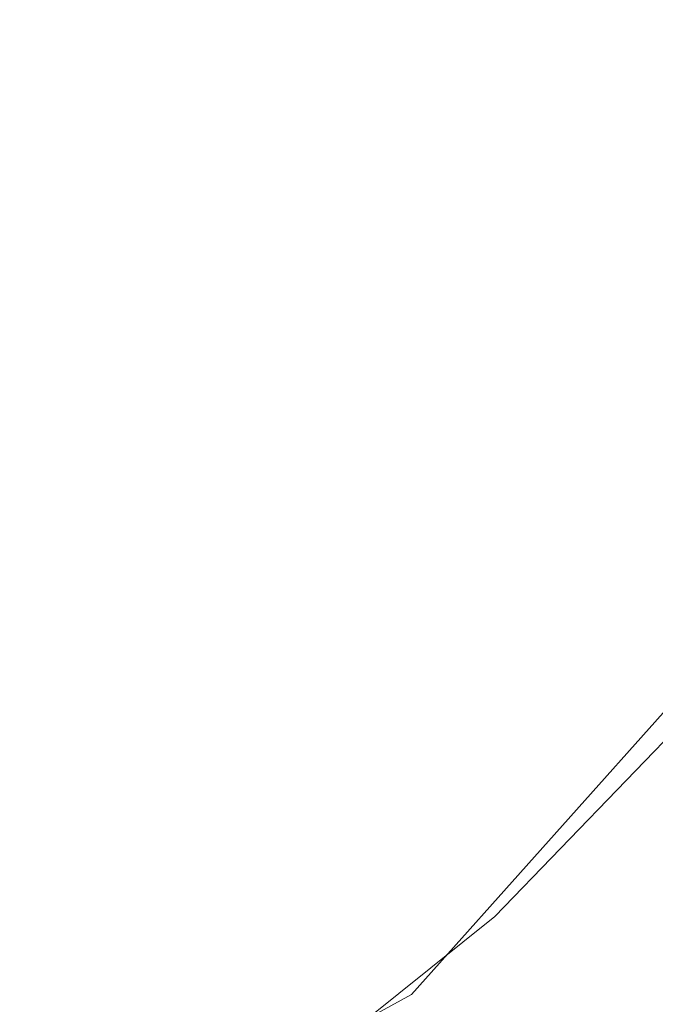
# Model space of a CAD drawing. Header units: millimetres. Extents: x 38389465 to 38395088, y 2473666 to 2480744.
# Tile 101 of 256: x 38390051 to 38390062, y 2479498 to 2479515. Entities that reach past the tile are written whole.
import ezdxf

# ---------------------------------------------------------------- set-up
doc = ezdxf.new("R2010")
doc.units = ezdxf.units.MM
doc.header["$LTSCALE"] = 2
doc.layers.get('0').update_dxf_attribs({"linetype": 'CONTINUOUS', "lineweight": 9})
doc.layers.add('w-绿地面积', color=82, linetype='CONTINUOUS')
for name, color, linetype, lineweight in [('地形图', 251, 'CONTINUOUS', 9), ('屋顶绿化线', 126, 'CONTINUOUS', 9), ('普通绿地填充', 114, 'CONTINUOUS', 9)]:
    doc.layers.add(name, color=color, linetype=linetype, lineweight=lineweight)
doc.linetypes.add('10421', pattern='A,2,[150,AAA.SHX,S=1,R=0,X=0,Y=1],1e-11', length=2.00000000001)

# ---------------------------------------------------------------- blocks, each defined once
blk = doc.blocks.new('D地块地形图')
at = {"layer": '地形图', "linetype": '10421', "flags": 128}
blk.add_lwpolyline([(-265.2959999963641, -256.8270000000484), (-250.8574556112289, -253.1040000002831), (-249.9279999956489, -253.1040000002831), (-248.7621678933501, -253.915724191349), (-247.9820000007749, -254.2510000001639), (-243.1229999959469, -252.3659999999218), (-237.835821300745, -249.8864619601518), (-237.2199999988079, -249.5950000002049), (-236.8859814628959, -249.1379185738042), (-236.5498967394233, -248.5543932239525), (-235.7769999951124, -248.0249999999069), (-231.695999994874, -246.3080000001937), (-222.8849999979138, -242.4259999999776), (-211.6229999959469, -235.5410000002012), (-207.7329999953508, -232.4220000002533), (-204.320000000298, -228.87900000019), (-203.1939999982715, -227.2480000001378), (-201.6579999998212, -226.0120000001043), (-199.5789999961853, -224.0169999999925), (-195.4789999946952, -221.2630000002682), (-187.277999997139, -216.3300000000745), (-178.33599999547, -206.4520000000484), (-167.1049999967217, -196.1589999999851), (-150.9419999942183, -182.941000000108), (-149.4289999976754, -182.4010000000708), (-148.3349999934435, -181.3319999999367), (-147.5889999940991, -179.4660000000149), (-145.1030000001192, -177.9550000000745), (-140.8149999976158, -175.0860000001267), (-138.1459999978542, -175.035000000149), (-130.4116898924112, -171.4819999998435), (-124.2823698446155, -170.5263867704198), (-123.4379999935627, -170.7770000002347), (-123.1984244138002, -170.9636807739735), (-122.7679999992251, -171.0840000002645), (-122.3627621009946, -171.0076474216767), (-121.9369999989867, -170.7299999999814), (-121.4230000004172, -170.070000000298), (-117.4269999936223, -168.3730000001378), (-117.082999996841, -167.9120000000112), (-115.445000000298, -165.1340000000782), (-115.2070075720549, -163.8465977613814), (-114.8999999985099, -160.3950000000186), (-116.2089999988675, -155.1419999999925), (-119.7559999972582, -142.1820000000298), (-130.5579999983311, -103.6129999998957), (-136.0799999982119, -89.38500000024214), (-142.0969999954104, -77.56900000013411), (-144.8691669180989, -74.64235564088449), (-147.1059999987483, -72.69400000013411), (-150.2459999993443, -71.95600000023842), (-154.6659999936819, -73.63500000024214), (-162.7119999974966, -78.18900000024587), (-168.5810000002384, -83.875), (-170.7886217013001, -85.3785972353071), (-171.6379999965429, -86.26699999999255), (-172.3129999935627, -87.9020000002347), (-177.5619999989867, -96.32299999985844), (-178.929999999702, -98.6710000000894), (-179.8269999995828, -102.6779999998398), (-180.6469999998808, -111.9470000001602), (-183.070999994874, -120.9849999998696), (-189.1469999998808, -132.4520000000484), (-195.2199999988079, -139.3470000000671), (-200.125, -145.3969999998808), (-207.7665329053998, -153.2828674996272), (-212.1180000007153, -156.9089999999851), (-219.8889999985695, -163.535000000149), (-236.7139999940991, -178.7170000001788), (-242.1469999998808, -182.3840000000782), (-249.0349999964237, -184.1000000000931), (-255.9639999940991, -185.9750000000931), (-278.9189999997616, -195.9300000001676), (-315.8539999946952, -215.2439999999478), (-318.7039864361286, -217.4922255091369), (-321.9329999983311, -224.7949999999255), (-323.500999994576, -229.4590000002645), (-325.643484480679, -233.8648189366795), (-326.2129999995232, -237.0109999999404), (-323.2719999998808, -249.4989999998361), (-318.140999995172, -269.2779999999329), (-316.9223045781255, -272.5775109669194), (-314.7519999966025, -274.2000000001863), (-310.570000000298, -273.7179999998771), (-296.8319999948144, -269.9350000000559), (-295.0909999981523, -268.6350000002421), (-292.1659999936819, -266.8489999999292), (-288.0989999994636, -264.9969999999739), (-274.2269999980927, -259.5509999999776), (-265.2959999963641, -256.8270000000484)], close=True, dxfattribs=at)
blk = doc.blocks.new('地形图')
at = {"layer": '地形图', "color": 251, "linetype": '10421', "flags": 128}
blk.add_lwpolyline([(38390034.78284223, 2479485.576115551), (38390036.71424381, 2479486.235047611), (38390057.60662951, 2479497.697929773), (38390064.7369317, 2479505.68196046), (38390076.70828387, 2479513.869116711), (38390092.51584633, 2479528.642142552), (38390116.1287149, 2479549.460358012), (38390123.1400065, 2479555.270891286), (38390135.69288038, 2479560.489053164), (38390142.98789912, 2479561.082236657), (38390148.49546373, 2479563.366145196), (38390150.4465761, 2479564.483033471), (38390151.61729074, 2479567.748396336), (38390151.31601568, 2479570.96206159), (38390148.67758162, 2479581.021931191), (38390141.82805917, 2479610.719907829), (38390133.58809808, 2479634.935958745), (38390124.29777575, 2479654.205619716), (38390121.3301786, 2479657.699821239), (38390119.13968083, 2479659.12438636), (38390115.5317224, 2479659.158680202), (38390108.76136763, 2479657.017391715), (38390098.65868466, 2479647.805377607), (38390093.21845897, 2479640.399894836), (38390088.14107749, 2479631.604679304), (38390086.73890845, 2479621.516058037), (38390084.65949571, 2479609.191905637), (38390076.49800531, 2479595.576091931), (38390059.46648621, 2479576.325310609), (38390033.17987016, 2479555.501206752), (38390024.76159598, 2479550.196721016), (38390014.08799855, 2479547.265253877), (38389989.63169078, 2479535.168015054), (38389951.86838567, 2479515.69750476), (38389947.82298516, 2479512.294214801), (38389943.82607754, 2479507.042605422), (38389942.09111167, 2479503.21781197), (38389944.59753773, 2479485.57611555)], dxfattribs=at)
blk = doc.blocks.new('dfgdfgdgfdfg')
at = {"layer": '屋顶绿化线'}
h = blk.add_hatch(dxfattribs=at)
h.set_pattern_fill('CROSS', color=256, scale=0.9999999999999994, angle=2.544443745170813e-14, style=0)
h.set_pattern_definition([(2.544443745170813e-14, (-38390155.3861343, -2480142.440636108), (1.587499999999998, 1.5875), [0.7937499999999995, -2.381249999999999]), (90, (-38390154.9892593, -2480142.837511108), (-1.5875, 1.587499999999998), [0.7937499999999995, -2.381249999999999])])
h.paths.add_polyline_path([(-3.15158411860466, -422.8542918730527), (20.37210328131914, -403.9155449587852), (14.3518393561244, -396.4378164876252), (-9.171848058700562, -415.3765634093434)])
h.paths.add_polyline_path([(-212.7994433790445, -350.4094560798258), (-230.6090864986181, -328.2875978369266), (-240.5795014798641, -336.3144792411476), (-222.7698583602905, -358.4363374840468)])
h.paths.add_polyline_path([(-190.0474276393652, -455.8508529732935), (-156.9425204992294, -429.1991152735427), (-171.0522639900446, -411.6729879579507), (-204.1571711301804, -438.3247256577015)])
h.paths.add_polyline_path([(-220.1589111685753, -484.9449705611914), (-266.1162048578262, -521.9439861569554), (-270.3679620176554, -516.6627848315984), (-224.4106684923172, -479.6637690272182)])
h.paths.add_polyline_path([(-264.3648100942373, -493.3430364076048), (-279.3982497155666, -505.4460653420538), (-283.6500068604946, -500.1648640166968), (-268.6165674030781, -488.0618348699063)])
h.paths.add_polyline_path([(-304.5274256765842, -503.5703873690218), (-350.4847193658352, -540.5694029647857), (-354.7364765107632, -535.2882016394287), (-308.779182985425, -498.2891858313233)])
h.paths.add_polyline_path([(-348.7333245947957, -511.9684532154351), (-363.7667642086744, -524.0714821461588), (-368.0185213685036, -518.7902808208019), (-352.985081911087, -506.6872516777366)])
h.paths.add_polyline_path([(-282.5944302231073, -407.3954604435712), (-328.5517269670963, -444.3944722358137), (-324.2999703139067, -449.6756739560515), (-278.3426733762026, -412.6766623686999)])
h.paths.add_polyline_path([(-300.2362432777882, -448.7893662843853), (-315.2696836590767, -460.8923942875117), (-311.0179269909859, -466.1735960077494), (-295.9844864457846, -454.0705682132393)])
h.paths.add_polyline_path([(-33.98668639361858, 93.69020775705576), (-17.08480948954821, 99.8810523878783), (-15.02119461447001, 94.24709342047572), (-31.92307151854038, 88.05624878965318)])
h.paths.add_polyline_path([(-53.10060288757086, 61.55583058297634), (-8.967924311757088, 77.72081378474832), (-11.03153918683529, 83.3547727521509), (-55.16421776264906, 67.18978955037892)])
h.paths.add_polyline_path([(-108.3190346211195, 48.75146188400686), (-122.3397783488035, 37.46347069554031), (-118.5771146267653, 32.78988944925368), (-104.5563708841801, 44.07788063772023)])
h.paths.add_polyline_path([(-70.93024792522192, 48.55491701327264), (-107.5399676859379, 19.08071779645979), (-111.3026314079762, 23.75429904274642), (-74.69291165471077, 53.22849825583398)])
h.paths.add_polyline_path([(-144.653375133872, -377.9672217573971), (-139.2603176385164, -384.6660970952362), (-137.4687579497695, -383.2237677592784), (-128.8147819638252, -393.9731258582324), (-122.2716944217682, -388.705488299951), (-130.925670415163, -377.956130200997), (-98.5997022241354, -351.9314922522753), (-103.992759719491, -345.2326169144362)])
h.paths.add_polyline_path([(-85.36789835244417, -368.3671049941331), (-79.66129099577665, -375.4554498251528), (-104.1199753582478, -395.1463807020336), (-109.8265827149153, -388.0580358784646)])
h.paths.add_polyline_path([(-154.4244434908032, -186.5881166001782), (-177.7144566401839, -205.3387242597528), (-172.0077499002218, -212.426989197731), (-148.7177367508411, -193.6763815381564)])
h.paths.add_polyline_path([(-124.025648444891, -173.7969757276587), (-139.5263595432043, -186.2764771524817), (-145.233067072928, -179.1882112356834), (-129.7323559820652, -166.7087098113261)])
h.paths.add_polyline_path([(-147.8639908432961, -242.4158020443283), (-124.5739777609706, -223.6651944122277), (-130.5942395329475, -216.1874649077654), (-141.3434761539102, -224.8415915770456), (-142.3468527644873, -223.5953037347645), (-154.887629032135, -233.6917847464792)])
h.paths.add_polyline_path([(-115.3826013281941, -216.2652890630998), (-91.85890907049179, -197.3265481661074), (-97.87917109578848, -189.8488181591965), (-121.4028633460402, -208.7875590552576)])
h.paths.add_polyline_path([(-179.1326003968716, -155.8982685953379), (-202.4226135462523, -174.6488762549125), (-208.1293202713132, -167.5606113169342), (-184.8393071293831, -148.810003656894)])
h.paths.add_polyline_path([(-160.147220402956, -128.9305958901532), (-175.6479315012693, -141.4100973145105), (-169.9412239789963, -148.4983632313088), (-154.4405128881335, -136.0188618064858)])
h.paths.add_polyline_path([(-232.273079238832, -137.5717983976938), (-208.9830661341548, -118.8211907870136), (-202.9628045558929, -126.2989204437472), (-213.712041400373, -134.9530468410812), (-212.7086647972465, -136.1993346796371), (-225.2494410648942, -146.2958156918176)])
h.paths.add_polyline_path([(-199.7916897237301, -111.4212854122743), (-176.2679974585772, -92.48254451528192), (-170.2477354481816, -99.9602745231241), (-193.771427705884, -118.8990154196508)])
h.paths.add_polyline_path([(7.123223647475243, -56.52735077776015), (30.41323685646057, -37.77674318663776), (36.11994356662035, -44.86500814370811), (12.82993035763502, -63.61561573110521)])
h.paths.add_polyline_path([(-11.86215643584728, -83.49502342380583), (3.638554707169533, -71.01552204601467), (-2.06815280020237, -63.92725611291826), (-17.56886392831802, -76.40675749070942)])
h.paths.add_polyline_path([(27.78231283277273, -101.0043340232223), (4.258620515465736, -119.9430748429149), (-1.76164148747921, -112.4653448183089), (21.76205083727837, -93.52660399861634)])
h.paths.add_polyline_path([(-17.58493316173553, -25.83750269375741), (5.705080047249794, -7.086895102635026), (-0.001626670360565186, 0.001369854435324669), (-23.29163987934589, -18.74923773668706)])
h.paths.add_polyline_path([(-47.9837282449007, -38.62864347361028), (-32.48301710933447, -26.14914209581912), (-26.77630960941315, -33.23740802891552), (-42.27702074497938, -45.71690940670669)])
h.paths.add_polyline_path([(-24.14538563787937, 29.99018277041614), (-47.43539878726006, 11.23957520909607), (-41.41513703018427, 3.761845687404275), (-30.66590037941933, 12.41597232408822), (-29.6625237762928, 11.16968447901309), (-17.12174747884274, 21.26616545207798)])
h.paths.add_polyline_path([(-56.62677523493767, 3.839669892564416), (-80.15046755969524, -15.0990709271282), (-74.1302055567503, -22.57680095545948), (-50.6065132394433, -3.638060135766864)])
h.paths.add_polyline_path([(-112.3602623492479, 104.958166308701), (-116.1229271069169, 109.6317467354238), (-120.4070319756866, 106.1826458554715), (-120.0934917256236, 105.7931995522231), (-120.0934916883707, 105.7931995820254), (-119.9680695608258, 105.6374135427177), (-119.5604476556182, 105.131108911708), (-120.6509499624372, 104.2531540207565), (-121.4975340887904, 105.304690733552), (-126.3269005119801, 101.4166038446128), (-126.0133612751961, 101.027158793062), (-126.0133612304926, 101.0271588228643), (-125.8879391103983, 100.8713727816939), (-125.4803171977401, 100.3650681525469), (-126.5708194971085, 99.48711326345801), (-127.4174026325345, 100.5386487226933), (-132.2467690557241, 96.65056183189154), (-131.933230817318, 96.26111803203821), (-131.9332307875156, 96.26111806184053), (-131.8078086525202, 96.10533202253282), (-131.4001867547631, 95.59902739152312), (-132.4906890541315, 94.72107250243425), (-133.3372711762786, 95.77260670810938), (-138.1666375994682, 91.88451981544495), (-137.8531003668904, 91.49507727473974), (-137.8531003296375, 91.49507730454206), (-137.7276782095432, 91.3392912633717), (-137.3200563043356, 90.83298663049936), (-138.4105586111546, 89.9550317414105), (-139.2571397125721, 91.00656469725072), (-144.0865061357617, 87.11847780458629), (-143.7729699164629, 86.72903651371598), (-143.77296987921, 86.7290365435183), (-143.6475477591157, 86.5732505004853), (-143.2399258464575, 86.06694587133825), (-144.3304281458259, 85.18899098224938), (-145.1770082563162, 86.24052268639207), (-150.0063746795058, 82.35243579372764), (-149.6928394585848, 81.96299575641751), (-149.6928394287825, 81.96299578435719), (-149.5674173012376, 81.80720974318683), (-149.1597954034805, 81.30090511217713), (-150.2502977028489, 80.42295022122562), (-151.0968767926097, 81.47448067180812), (-155.3810026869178, 78.02536286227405), (-151.6183379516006, 73.35178243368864)])
h.paths.add_polyline_path([(-152.7964216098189, 95.70454872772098), (-151.7059194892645, 96.58250384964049), (-150.8593013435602, 95.5309248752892), (-146.0299351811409, 99.41901208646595), (-146.3435079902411, 99.80849884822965), (-146.3435080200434, 99.80849881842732), (-146.4689301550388, 99.96428485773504), (-146.8765520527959, 100.4705894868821), (-145.8639428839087, 101.2858334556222), (-148.7799898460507, 104.9078372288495), (-165.9164639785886, 91.11138806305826), (-162.1537992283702, 86.43780762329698), (-157.8696716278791, 89.88692727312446), (-158.1832470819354, 90.27641732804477), (-158.1832471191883, 90.27641729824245), (-158.3086692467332, 90.43220333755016), (-158.7162911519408, 90.93850796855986), (-157.6257890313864, 91.81646308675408), (-156.7791695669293, 90.76488246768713), (-151.94980340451, 94.65296967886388), (-152.2633775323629, 95.04245808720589), (-152.2633775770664, 95.04245805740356), (-152.3887996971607, 95.19824409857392)])
h.paths.add_polyline_path([(-48.92002787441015, 138.0610062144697), (-54.08448407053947, 136.1693603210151), (-53.91252022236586, 135.6998748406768), (-53.91252017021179, 135.6998748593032), (-53.84373301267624, 135.5120762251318), (-53.62017473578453, 134.901730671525), (-54.93476518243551, 134.4202205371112), (-55.39907442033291, 135.6878499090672), (-61.22083156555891, 133.5554466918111), (-61.04886826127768, 133.0859627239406), (-61.04886821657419, 133.0859627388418), (-60.98008105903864, 132.8981641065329), (-60.75652278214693, 132.2878185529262), (-62.07111323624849, 131.806308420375), (-62.53542191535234, 133.0739362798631), (-68.35717905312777, 130.9415330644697), (-68.18521630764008, 130.4720506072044), (-68.18521626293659, 130.4720506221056), (-68.11642910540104, 130.2842519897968), (-67.89287082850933, 129.67390643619), (-69.2074612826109, 129.1923963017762), (-69.67176939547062, 130.4600226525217), (-75.4935265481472, 128.3276194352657), (-75.32156435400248, 127.858138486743), (-75.32156431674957, 127.8581385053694), (-75.25277715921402, 127.6703398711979), (-75.02921888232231, 127.0599943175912), (-76.3438093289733, 126.5784841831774), (-76.80811689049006, 127.8461090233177), (-82.62987403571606, 125.7137058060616), (-82.45791240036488, 125.2442263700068), (-82.45791236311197, 125.244226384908), (-82.38912520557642, 125.0564277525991), (-82.16556692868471, 124.4460821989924), (-83.4801573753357, 123.9645720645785), (-83.94446439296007, 125.232195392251), (-89.76622153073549, 123.0997921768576), (-89.59426045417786, 122.6303142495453), (-89.59426040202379, 122.6303142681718), (-89.52547324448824, 122.4425156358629), (-89.30191496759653, 121.8321700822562), (-90.61650541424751, 121.3506599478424), (-91.08081188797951, 122.618281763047), (-96.24527966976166, 120.7266316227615), (-94.18166369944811, 115.0926730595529), (-46.85641188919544, 132.4270476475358)])
h.paths.add_polyline_path([(-59.57789854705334, 147.0966282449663), (-59.39009993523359, 147.1654154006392), (-58.26330810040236, 147.5781383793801), (-57.79899077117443, 146.3104868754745), (-52.63453678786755, 148.2021315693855), (-54.69815277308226, 153.8360901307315), (-75.35599210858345, 146.2695028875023), (-73.75669533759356, 141.9031975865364), (-72.53600419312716, 142.3503141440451), (-72.07168610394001, 141.0826605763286), (-66.24992881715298, 143.2150634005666), (-66.42190112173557, 143.6845719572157), (-66.42190116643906, 143.6845719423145), (-66.49068833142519, 143.8723705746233), (-66.71424650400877, 144.482715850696), (-66.71424660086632, 144.4827161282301), (-66.526447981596, 144.5515032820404), (-65.39965614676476, 144.9642262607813), (-64.9353384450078, 143.6965737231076), (-59.11358115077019, 145.8289765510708), (-59.28555307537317, 146.2984840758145), (-59.28555311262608, 146.2984840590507), (-59.35434027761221, 146.4862826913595), (-59.57789845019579, 147.0966279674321)])
h.paths.add_polyline_path([(-212.7994433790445, -350.4094560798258), (-222.7698583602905, -358.4363374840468), (-242.0875373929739, -373.9884202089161), (-237.0080265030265, -380.2978234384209), (-244.1742622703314, -386.0671444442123), (-234.2660805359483, -398.3743754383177), (-208.6389982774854, -377.7427818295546), (-213.5303791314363, -371.6670601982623), (-228.0186384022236, -383.3311222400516), (-234.4150595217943, -375.3859477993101), (-219.9268002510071, -363.7218857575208), (-213.5303791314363, -371.6670601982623), (-208.6389982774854, -377.7427818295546), (-197.811750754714, -369.0260903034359)])
edge = h.paths.add_edge_path()
edge.add_line((-243.6740124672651, -325.4542765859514), (-237.1309276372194, -320.1866356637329))
edge.add_line((-237.1309276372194, -320.1866356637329), (-245.5967791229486, -309.6709636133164))
edge.add_line((-245.5967791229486, -309.6709636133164), (-274.884873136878, -333.2499277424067))
edge.add_line((-274.884873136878, -333.2499277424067), (-270.3697523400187, -338.8582861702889))
edge.add_line((-270.3697523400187, -338.8582861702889), (-259.8971805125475, -351.8665619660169))
edge.add_line((-259.8971805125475, -351.8665619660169), (-248.6804636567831, -342.8363203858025))
edge.add_line((-248.6804636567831, -342.8363203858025), (-252.004094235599, -338.707945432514))
edge.add_arc((-255.5158548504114, -334.3458888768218), 5.600000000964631, 180.0000000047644, 308.83649646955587, ccw=False)
edge.add_arc((-255.5158548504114, -334.3458888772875), 5.600000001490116, 0, 180, ccw=False)
edge.add_arc((-255.5158548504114, -334.3458888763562), 5.600000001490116, 308.8364964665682, 359.9999999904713, ccw=False)
edge.add_line((-252.004094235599, -338.707945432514), (-248.6804636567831, -342.8363203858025))
edge.add_line((-248.6804636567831, -342.8363203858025), (-237.1521713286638, -333.5552387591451))
edge.add_line((-237.1521713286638, -333.5552387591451), (-243.6740124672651, -325.4542765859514))
h.paths.add_polyline_path([(193.4024278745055, 239.6753810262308), (208.9875860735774, 243.2951689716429), (208.8065965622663, 244.074427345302), (215.3328806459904, 245.5902133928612), (218.6359371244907, 231.3687571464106), (196.5244948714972, 226.2331830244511)])
h.paths.add_polyline_path([(166.0020875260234, 243.1669172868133), (189.1850093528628, 248.551351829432), (196.4698325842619, 217.1862221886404), (173.2869107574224, 211.8017876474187), (169.8933597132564, 226.4128726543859), (172.9129838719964, 227.1142065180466), (171.8383593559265, 231.7410501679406), (170.5233616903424, 231.4356305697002), (169.8559633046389, 234.3091439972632), (168.1513366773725, 233.9132296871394), (167.4273727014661, 237.0302887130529), (167.8170022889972, 237.1207835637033), (167.5455180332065, 238.289670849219), (167.1584559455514, 238.199772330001)])
h.paths.add_polyline_path([(109.7553156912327, 214.7146987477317), (139.2395831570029, 225.5146048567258), (144.2611955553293, 211.8053594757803), (114.7769280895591, 201.0054533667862), (112.6444625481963, 206.8271877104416), (113.8651487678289, 207.2743175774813), (112.3517860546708, 211.4058712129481), (111.131099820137, 210.9587413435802)])
h.paths.add_polyline_path([(197.764404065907, 213.3804562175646), (198.4883616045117, 210.2634255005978), (174.2339607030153, 204.6301299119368), (173.5100030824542, 207.7471613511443)])
h.paths.add_polyline_path([(113.1437472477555, 183.3676352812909), (121.0312583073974, 186.2567821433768), (119.7586579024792, 189.7310429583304), (111.8711468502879, 186.8418960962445)], flags=17)
h.paths.add_polyline_path([(22.58343426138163, 204.4034115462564), (27.1844823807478, 206.0887472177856), (30.21128871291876, 197.8254191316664), (25.61024060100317, 196.1400834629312)])
h.paths.add_polyline_path([(122.9092346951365, 186.9446733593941), (157.4640449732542, 199.6018881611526), (156.191444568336, 203.0761489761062), (121.6366342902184, 190.4189341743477)])
h.paths.add_polyline_path([(229.1295338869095, 220.6652802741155), (230.8036857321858, 213.4571456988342), (201.3867006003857, 206.6247951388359), (199.7125486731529, 213.8329304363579)])
h.paths.add_polyline_path([(38.23306076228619, 161.6791721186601), (55.41656698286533, 167.973384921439), (53.45607446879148, 173.325624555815), (36.27256825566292, 167.0314117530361)])
h.paths.add_polyline_path([(59.17252460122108, 169.3491691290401), (66.07409676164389, 171.8771726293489), (64.11360425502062, 177.2294122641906), (57.21203208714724, 174.7014087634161)])
h.paths.add_polyline_path([(26.29813266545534, 194.262104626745), (30.89918078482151, 195.9474402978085), (39.66988622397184, 172.002989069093), (35.06883811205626, 170.3176534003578)])
h.paths.add_polyline_path([(160.557894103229, -69.47056108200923), (170.5284995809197, -61.44353474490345), (185.0479499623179, -79.47857106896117), (175.0773444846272, -87.50559740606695)])
h.paths.add_polyline_path([(137.6001293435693, -120.0467674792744), (147.7595666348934, -132.6652394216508), (182.499397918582, -104.696488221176), (172.3399606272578, -92.07801628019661)])
h.paths.add_polyline_path([(194.0544802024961, 187.3689135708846), (172.015577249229, 182.2501874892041), (151.5513109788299, 174.7542524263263), (152.9270951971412, 170.9982947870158), (134.5229027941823, 164.256952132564), (133.1478064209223, 168.0110319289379), (104.22693259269, 157.4174934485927), (105.6027168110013, 153.6615358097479), (82.31577943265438, 145.1316736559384), (84.68900724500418, 138.6526466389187), (175.1507177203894, 171.7882156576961), (246.1981506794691, 188.2895983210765), (243.7321702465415, 198.9069882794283), (221.3284992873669, 193.703541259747), (222.2334465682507, 189.8072507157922), (194.9594274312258, 183.4726230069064)])
h.paths.add_polyline_path([(78.79509445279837, 145.4395298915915), (78.7263053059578, 145.6273275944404), (77.9352293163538, 147.7870034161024), (49.01435548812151, 137.1934649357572), (50.39013970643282, 133.4375072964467), (48.51216088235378, 132.7496151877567), (41.75143714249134, 130.273203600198), (39.87345832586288, 129.5853114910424), (38.49767410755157, 133.3412691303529), (26.2908117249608, 128.8699704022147), (30.03982374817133, 118.6349857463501), (81.6842413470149, 137.5520187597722)])
h.paths.add_polyline_path([(226.0480927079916, 164.1017453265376), (240.7565851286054, 167.5179203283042), (239.8516381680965, 171.4142094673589), (225.1431456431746, 167.9980349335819)], flags=17)
h.paths.add_polyline_path([(186.4033362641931, 154.8939609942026), (198.2870187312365, 157.6540496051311), (197.3820718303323, 161.550338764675), (185.4983891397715, 158.7902505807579)], flags=17)
h.paths.add_polyline_path([(147.2204509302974, 145.5829100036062), (161.5869889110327, 150.8452846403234), (162.962773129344, 147.0893270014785), (148.5962351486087, 141.8269523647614)], flags=17)
h.paths.add_polyline_path([(109.1913799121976, 131.6530944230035), (120.6470507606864, 135.8492363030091), (122.0228349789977, 132.0932786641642), (110.5671641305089, 127.897136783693)])
h.paths.add_polyline_path([(78.0169318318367, 120.2340852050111), (89.47260262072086, 124.4302270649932), (90.84838683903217, 120.6742694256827), (79.39271605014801, 116.4781275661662)])
h.paths.add_polyline_path([(38.45277795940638, 101.482079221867), (52.63151801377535, 106.6756646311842), (51.25573379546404, 110.4316222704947), (37.07699374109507, 105.2380368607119)])
h.paths.add_polyline_path([(248.5868688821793, 158.557057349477), (253.0676018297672, 159.597745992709), (247.2306935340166, 184.7288128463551), (242.7499607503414, 183.6881237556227)])
h.paths.add_polyline_path([(168.2555082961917, 148.921526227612), (170.7663143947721, 142.0669038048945), (182.6833027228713, 146.43202344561), (184.7611379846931, 146.9155516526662), (183.3358464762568, 153.0522073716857), (172.9069583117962, 150.6253238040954)], flags=17)
h.paths.add_polyline_path([(96.58615145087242, 114.8951648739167), (109.919801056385, 119.7791988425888), (107.7529410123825, 125.6948318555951), (94.41929140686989, 120.810797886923)])
h.paths.add_polyline_path([(93.73140412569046, 122.6887632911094), (107.0650537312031, 127.5727972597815), (102.1122305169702, 141.0942448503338), (88.77858090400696, 136.210210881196)])
h.paths.add_polyline_path([(96.88615611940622, -120.3449423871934), (73.59588031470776, -139.0952236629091), (79.61603756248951, -146.5730378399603), (88.1843626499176, -139.6749434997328), (91.13173116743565, -143.3359566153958), (105.8536814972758, -131.4837693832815)])
h.paths.add_polyline_path([(153.3465529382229, 91.06099548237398), (163.8632343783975, 94.91319130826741), (161.9371365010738, 100.1715319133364), (151.4204550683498, 96.31933608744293)])
h.paths.add_polyline_path([(138.3976461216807, 75.46804179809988), (185.3471166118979, 92.66534451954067), (183.4898078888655, 97.73588742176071), (174.3816106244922, 94.39961069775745), (175.1382918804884, 92.33383417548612), (146.4052159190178, 81.80908490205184), (145.6485346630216, 83.87486142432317), (136.5403373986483, 80.53858470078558)])
h.paths.add_polyline_path([(223.0764486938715, 112.7978079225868), (233.9860593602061, 115.3316580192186), (232.7191343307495, 120.7864632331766), (221.809523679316, 118.2526131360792)])
h.paths.add_polyline_path([(206.3286927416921, 99.1551304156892), (255.0323115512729, 110.4669611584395), (253.8106338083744, 115.7269520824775), (244.3621317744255, 113.5324569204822), (244.859852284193, 111.3894978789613), (215.0532375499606, 104.4666574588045), (214.5555170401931, 106.6096165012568), (205.1070149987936, 104.4151213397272)])
h.paths.add_polyline_path([(67.30868747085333, 56.13874295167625), (113.6947642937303, 73.12967803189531), (115.9304136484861, 67.0262468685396), (69.54433682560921, 50.03531178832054)])
h.paths.add_polyline_path([(69.45358843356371, 59.58684384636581), (89.82965862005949, 67.05047322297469), (87.59400926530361, 73.15390438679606), (67.21793907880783, 65.69027500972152)])
h.paths.add_polyline_path([(107.4963554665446, -172.9117951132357), (126.7361026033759, -157.422438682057), (121.0294950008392, -150.3340935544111), (101.7897481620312, -165.8234503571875)])
h.paths.add_polyline_path([(241.4360799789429, 174.7585630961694), (239.4680788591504, 183.2330528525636), (212.9731232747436, 177.0802219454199), (214.6922965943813, 169.6772197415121), (222.7242455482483, 171.5424511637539), (222.9730733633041, 170.4709636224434)], flags=17)
h.paths.add_polyline_path([(188.7490556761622, 144.3513037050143), (218.9455124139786, 151.3637212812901), (217.2263390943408, 158.7667234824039), (187.0298823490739, 151.7543059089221)], flags=17)
h.paths.add_polyline_path([(162.7492210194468, 154.3594294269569), (159.7568902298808, 162.5286375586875), (134.2163783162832, 153.1733048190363), (136.8303683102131, 146.0369854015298), (144.5729775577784, 148.8730556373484), (144.9513183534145, 147.8401669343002)], flags=17)
h.paths.add_polyline_path([(114.1878827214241, 117.7216564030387), (143.2965544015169, 128.3839841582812), (140.6825644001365, 135.5203035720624), (111.5738927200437, 124.8579758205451)])
h.paths.add_polyline_path([(33.91987451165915, 107.1700302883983), (30.92754373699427, 115.3392384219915), (56.46805567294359, 124.6945710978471), (59.08204565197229, 117.5582516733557), (51.33943640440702, 114.7221814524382), (51.71777719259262, 113.6892927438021)])
h.paths.add_polyline_path([(94.65690315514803, 110.5675785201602), (65.54823145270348, 99.90525083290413), (62.93424147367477, 107.0415702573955), (92.04291317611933, 117.7038979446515)])
h.paths.add_polyline_path([(-168.0220474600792, -492.9373082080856), (-125.3363710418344, -458.5722598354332), (-119.6924814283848, -465.5826747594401), (-162.3781580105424, -499.9477229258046)])
h.paths.add_polyline_path([(-149.4599013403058, -515.9938091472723), (-106.774224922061, -481.6287607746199), (-101.1303353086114, -488.6391756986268), (-143.816011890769, -523.0042238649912)])
h.paths.add_polyline_path([(-320.5436360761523, -607.1038113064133), (-363.6967533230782, -641.8452630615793), (-367.9485099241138, -636.5640612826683), (-324.7953928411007, -601.8226093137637)])
h.paths.add_polyline_path([(-364.749535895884, -615.501872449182), (-376.9787964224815, -625.3473408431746), (-381.230553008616, -620.0661390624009), (-369.0012926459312, -610.2206704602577)])
h.paths.add_polyline_path([(-253.3245845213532, -567.1735059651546), (-296.4777017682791, -601.9149577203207), (-300.7294583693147, -596.6337559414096), (-257.5763412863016, -561.892303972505)])
h.paths.add_polyline_path([(-297.530484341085, -575.5715671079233), (-309.7597448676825, -585.417035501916), (-314.0115014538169, -580.1358337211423), (-301.7822410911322, -570.290365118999)])
h.paths.add_polyline_path([(-183.6598470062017, -530.2805959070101), (-226.8129642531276, -565.0220476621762), (-231.0647208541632, -559.7408458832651), (-187.9116037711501, -524.9993939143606)])
h.paths.add_polyline_path([(-227.8657468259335, -538.6786570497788), (-240.095007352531, -548.5241254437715), (-244.3467639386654, -543.2429236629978), (-232.1175035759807, -533.3974550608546)])
h.paths.add_polyline_path([(5.652757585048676, -366.6061772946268), (29.17644498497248, -347.6674303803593), (23.15618105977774, -340.1897019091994), (-0.367506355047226, -359.1284488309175)])
h.paths.add_polyline_path([(-2.990300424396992, -324.1378661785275), (-18.49100832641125, -336.6173715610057), (-24.19771765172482, -329.5291071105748), (-8.69700975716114, -317.049601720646)])
h.paths.add_polyline_path([(-3.545792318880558, -373.995921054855), (-9.56584256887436, -366.5180212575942), (-20.31532396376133, -375.1718439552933), (-21.31866534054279, -373.925527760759), (-33.85972712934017, -384.0216541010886), (-26.83633567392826, -392.7458700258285)])
h.paths.add_polyline_path([(-56.68575286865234, -355.6679480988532), (-43.2878578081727, -344.8820319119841), (-37.58134987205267, -351.9704565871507), (-50.97924662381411, -362.7563743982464)])
h.paths.add_polyline_path([(-78.7658966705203, -261.7472840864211), (-55.24166882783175, -242.8092084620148), (-49.22161827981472, -250.287108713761), (-72.74584612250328, -269.2251843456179)])
h.paths.add_polyline_path([(-39.12192253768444, -279.2577157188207), (-54.62298654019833, -291.7367787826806), (-48.9164794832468, -298.825206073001), (-33.41541547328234, -286.3461430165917)])
h.paths.add_polyline_path([(73.03923066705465, -188.9638940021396), (88.53993860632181, -176.4843886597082), (94.24664791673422, -183.5726531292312), (78.74593998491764, -196.0521584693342)])
h.paths.add_polyline_path([(64.3961728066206, -146.4955828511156), (40.87248533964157, -165.4343296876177), (46.89274924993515, -172.9120581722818), (70.41643671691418, -153.9733113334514)])
h.paths.add_polyline_path([(121.9234057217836, -100.5748141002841), (132.0828430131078, -113.1932860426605), (166.8226742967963, -85.22453483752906), (156.6632370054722, -72.6060628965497)])
h.paths.add_polyline_path([(-87.94908461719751, -269.1561093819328), (-81.92882107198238, -276.6338374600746), (-92.6780557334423, -285.2879666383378), (-91.67467882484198, -286.5342542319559), (-104.2154524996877, -296.6307384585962), (-111.2390929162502, -287.9067229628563)])
h.paths.add_polyline_path([(60.26534826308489, -74.85517557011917), (36.97533988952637, -93.60578906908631), (30.95507641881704, -86.12806094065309), (41.70431108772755, -77.47393182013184), (40.70093416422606, -76.2276442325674), (53.24170786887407, -66.13116005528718)])
h.paths.add_polyline_path([(-81.38861773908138, -324.9837931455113), (-67.99103047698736, -314.1974946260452), (-73.69773705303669, -307.1092298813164), (-87.09532626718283, -317.8955296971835)])
edge = h.paths.add_edge_path(flags=17)
edge.add_line((172.4536547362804, 152.5732752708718), (182.8833729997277, 155.0003516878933))
edge.add_line((182.8833729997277, 155.0003516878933), (179.6254190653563, 169.02761613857))
edge.add_line((179.6254190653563, 169.02761613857), (176.1990838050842, 168.2318197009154))
edge.add_line((176.1990838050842, 168.2318197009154), (162.9587390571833, 163.3819627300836))
edge.add_line((162.9587390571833, 163.3819627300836), (167.5676162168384, 150.7995045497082))
edge.add_line((167.5676162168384, 150.7995045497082), (172.2190662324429, 152.5033021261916))
blk = doc.blocks.new('fsd1fsdf2')
at = {"layer": '普通绿地填充'}
h = blk.add_hatch(dxfattribs=at)
h.set_pattern_fill('草坪^^', color=80, scale=0.9999999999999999, angle=38.83646706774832, style=0)
h.set_pattern_definition([(77.67293413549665, (-375.5004729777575, -439.924187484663), (-3.96995520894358, 6.19027104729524), [0.7799999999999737, -0.1559999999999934, 0.2079999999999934, -0.1559999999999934, 0.7799999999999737, -3.119999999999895]), (77.67293413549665, (-375.7083842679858, -440.1448884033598), (-3.96995520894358, 6.19027104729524), [0.5199999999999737, -0.3899999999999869, 0.7799999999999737, -0.3899999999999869, 0.5199999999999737, -2.599999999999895]), (77.67293413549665, (-377.3518742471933, -437.9227856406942), (-3.96995520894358, 6.19027104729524), [0.6499999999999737, -0.2599999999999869, 0.6499999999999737, -3.639999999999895]), (77.67293413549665, (-378.9229758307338, -440.2408106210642), (-3.96995520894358, 6.19027104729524), [0.2599999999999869, -0.5199999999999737, 0.2599999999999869, -4.15999999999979]), (167.6729341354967, (-378.811960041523, -439.7327993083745), (-6.19027104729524, -3.96995520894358), [0.4679999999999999, -4.731999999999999]), (167.6729341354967, (-375.430844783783, -438.8748601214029), (-6.19027104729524, -3.96995520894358), [0.5199999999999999, -4.679999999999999]), (167.6729341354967, (-377.1853505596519, -437.1607686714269), (-6.19027104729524, -3.96995520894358), [0.5199999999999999, -4.679999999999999]), (122.6729341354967, (-375.2357231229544, -438.2255469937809), (-5.080113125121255, 1.110157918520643), [0.5199999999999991, -6.833910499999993]), (212.6729341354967, (-375.5243641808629, -439.5463764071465), (-1.110157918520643, -5.080113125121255), [0.5199999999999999, -6.833910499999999]), (141.1078829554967, (-375.2944284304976, -438.3723995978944), (-5.080113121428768, 1.110157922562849), [0.5199999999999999, -11.107553]), (153.6366906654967, (-375.3753368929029, -438.6208544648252), (-5.080113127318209, 1.110157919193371), [0.5199999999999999, -20.92014899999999]), (153.6366906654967, (-377.1298426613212, -436.9067630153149), (-5.080113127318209, 1.110157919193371), [0.416, -21.02414899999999]), (153.6366906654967, (-378.7897568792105, -439.6311970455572), (-5.080113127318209, 1.110157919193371), [0.3639999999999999, -21.07614899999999]), (181.7091776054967, (-375.4863526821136, -439.1288657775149), (-5.080113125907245, 1.11015786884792), [0.5199999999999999, -20.92014899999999]), (181.7091776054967, (-377.240858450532, -437.4147743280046), (-5.080113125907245, 1.11015786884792), [0.416, -21.02414899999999]), (181.7091776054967, (-378.8341631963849, -439.8344015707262), (-5.080113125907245, 1.11015786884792), [0.3639999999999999, -21.07614899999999]), (194.2379853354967, (-375.5164600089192, -439.3884222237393), (-5.080113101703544, 1.11015782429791), [0.5199999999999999, -11.107547])])
edge = h.paths.add_edge_path()
edge.add_line((-90.92269714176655, -574.2117747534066), (-118.9166971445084, -601.719774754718))
edge.add_line((-118.9166971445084, -601.719774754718), (-228.6296971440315, -709.5307747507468))
edge.add_line((-228.6296971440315, -709.5307747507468), (-233.6856971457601, -714.4987747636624))
edge.add_line((-233.6856971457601, -714.4987747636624), (-243.2326971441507, -717.3237747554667))
edge.add_line((-243.2326971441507, -717.3237747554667), (-253.3476971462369, -722.2957747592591))
edge.add_line((-253.3476971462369, -722.2957747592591), (-260.0356971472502, -724.7407747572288))
edge.add_line((-260.0356971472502, -724.7407747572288), (-270.5276971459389, -727.1297747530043))
edge.add_line((-270.5276971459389, -727.1297747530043), (-276.4816971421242, -729.6447747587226))
edge.add_line((-276.4816971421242, -729.6447747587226), (-280.3996971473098, -731.2997747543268))
edge.add_line((-280.3996971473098, -731.2997747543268), (-284.5126971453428, -733.63777475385))
edge.add_line((-284.5126971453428, -733.63777475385), (-287.1956971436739, -734.6377747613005))
edge.add_line((-287.1956971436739, -734.6377747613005), (-287.2596971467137, -734.6617747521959))
edge.add_line((-287.2596971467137, -734.6617747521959), (-301.3966971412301, -741.1827747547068))
edge.add_line((-301.3966971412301, -741.1827747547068), (-301.5546971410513, -741.2557747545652))
edge.add_line((-301.5546971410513, -741.2557747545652), (-307.3576971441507, -742.8917747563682))
edge.add_line((-307.3576971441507, -742.8917747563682), (-309.2826971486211, -743.4347747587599))
edge.add_line((-309.2826971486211, -743.4347747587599), (-316.3876971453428, -743.4097747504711))
edge.add_line((-316.3876971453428, -743.4097747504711), (-325.2166971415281, -745.7647747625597))
edge.add_line((-325.2166971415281, -745.7647747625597), (-328.1746971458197, -744.8837747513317))
edge.add_line((-328.1746971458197, -744.8837747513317), (-328.1886971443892, -744.8797747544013))
edge.add_line((-328.1886971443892, -744.8797747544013), (-328.280697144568, -744.8747747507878))
edge.add_line((-328.280697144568, -744.8747747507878), (-328.3156971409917, -744.8827747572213))
edge.add_line((-328.3156971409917, -744.8827747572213), (-328.4646971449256, -744.9177747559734))
edge.add_line((-328.4646971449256, -744.9177747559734), (-336.6666971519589, -744.4477747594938))
edge.add_line((-336.6666971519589, -744.4477747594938), (-351.7936971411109, -739.0017747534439))
edge.add_line((-351.7936971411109, -739.0017747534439), (-363.3576971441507, -732.4797747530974))
edge.add_line((-363.3576971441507, -732.4797747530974), (-364.2796971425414, -732.2127747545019))
edge.add_line((-364.2796971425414, -732.2127747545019), (-367.1756971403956, -731.6617747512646))
edge.add_line((-367.1756971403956, -731.6617747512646), (-374.7216971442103, -730.4917747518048))
edge.add_line((-374.7216971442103, -730.4917747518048), (-376.1046971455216, -730.6957747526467))
edge.add_line((-376.1046971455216, -730.6957747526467), (-389.5826971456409, -730.8657747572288))
edge.add_line((-389.5826971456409, -730.8657747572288), (-390.2116971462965, -731.2427747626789))
edge.add_line((-390.2116971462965, -731.2427747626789), (-390.5505184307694, -731.2151026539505))
edge.add_line((-390.5505184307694, -731.2151026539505), (-376.5507341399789, -719.9442666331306))
edge.add_line((-376.5507341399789, -719.9442666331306), (-369.2136089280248, -729.0578913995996))
edge.add_line((-369.2136089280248, -729.0578913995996), (-355.8938062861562, -718.3344896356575))
edge.add_line((-355.8938062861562, -718.3344896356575), (-339.526464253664, -738.6647701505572))
edge.add_line((-339.526464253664, -738.6647701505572), (-324.9003819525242, -726.8897190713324))
edge.add_line((-324.9003819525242, -726.8897190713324), (-315.6712423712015, -738.3534617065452))
edge.add_arc((-307.881863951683, -732.0824503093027), 10.00000000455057, 218.8365722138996, 292.9498985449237)
edge.add_line((-303.9826033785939, -741.2909120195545), (-269.5710203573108, -726.7195608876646))
edge.add_arc((-273.4702809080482, -717.511099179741), 9.999999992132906, 292.9498984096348, 308.836572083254)
edge.add_line((-267.1992695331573, -725.3004776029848), (-249.7881415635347, -711.2832638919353))
edge.add_line((-249.7881415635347, -711.2832638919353), (-247.7645006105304, -713.7968784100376))
edge.add_arc((-243.0908735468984, -710.0342715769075), 6.000000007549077, 218.8365721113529, 299.6820236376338)
edge.add_arc((-269.8309237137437, -663.1197778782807), 60.00000002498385, 299.6820236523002, 314.4988784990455)
edge.add_line((-227.7772055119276, -705.9156280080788), (32.92559733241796, -449.7337278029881))
edge.add_line((32.92559733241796, -449.7337278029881), (34.2513028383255, -451.2077747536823))
edge.add_line((34.2513028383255, -451.2077747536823), (33.74730286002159, -451.7037747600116))
edge.add_line((33.74730286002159, -451.7037747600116), (32.35830284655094, -453.0677747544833))
edge.add_line((32.35830284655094, -453.0677747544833), (31.26030285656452, -454.1467747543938))
edge.add_line((31.26030285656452, -454.1467747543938), (0.8053028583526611, -484.0737747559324))
edge.add_line((0.8053028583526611, -484.0737747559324), (-7.781697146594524, -492.5127747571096))
edge.add_line((-7.781697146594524, -492.5127747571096), (-77.9236971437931, -561.4387747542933))
edge.add_line((-77.9236971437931, -561.4387747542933), (-90.92269714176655, -574.2117747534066))

msp = doc.modelspace()

# ---------------------------------------------------------------- block references
at = {"color": 3, "linetype": 'ByBlock'}
msp.add_blockref('fsd1fsdf2', (38390232.53932071, 2480182.673277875), dxfattribs=at)
at = {"linetype": 'Continuous'}
msp.add_blockref('D地块地形图', (38390266.789, 2479731.472), dxfattribs=at)
at = {"layer": 'w-绿地面积', "linetype": 'ByBlock'}
msp.add_blockref('dfgdfgdgfdfg', (38390155.3861343, 2480142.440636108), dxfattribs=at)
at = {"layer": '地形图'}
msp.add_blockref('地形图', (2.980232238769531e-08, -6.51925802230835e-09), dxfattribs=at)

doc.saveas('drawing.dxf')
